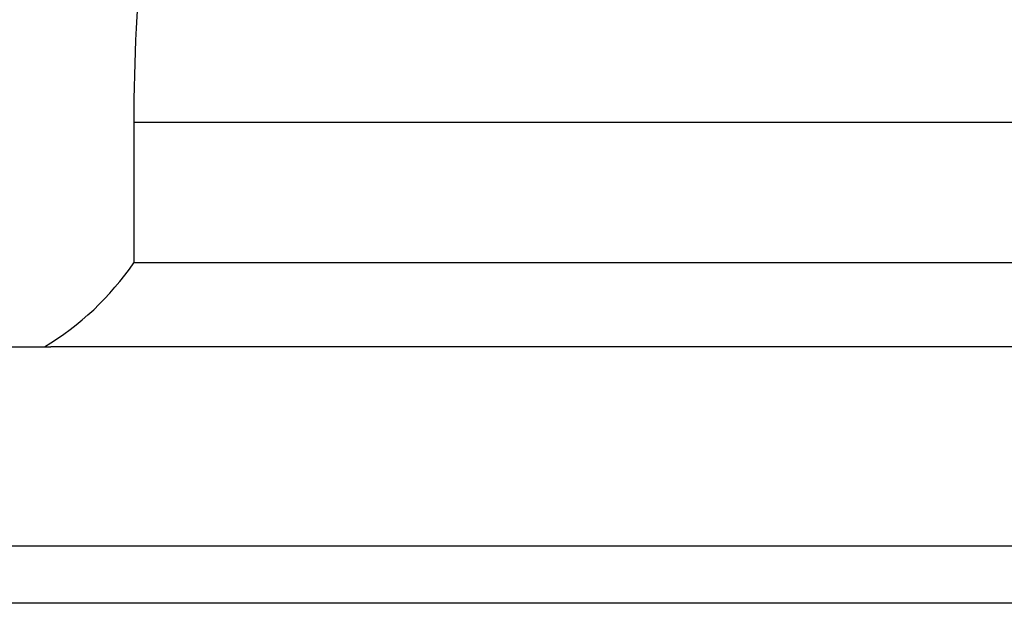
# Model space of a CAD drawing. Header units: millimetres. Extents: x 299 to 553, y -49 to 41.
# Tile 4 of 51: x 474.37 to 486.65, y -33.86 to -26.57. Entities that reach past the tile are written whole.
import ezdxf

# ---------------------------------------------------------------- set-up
doc = ezdxf.new("R2010")
doc.units = ezdxf.units.MM
doc.header["$LTSCALE"] = 0.1
doc.layers.add('OUT', color=3, linetype='CONTINUOUS')

msp = doc.modelspace()

# ---------------------------------------------------------------- linework, layer by layer
at = {"layer": 'OUT', "color": 7}
for p, q in [((475.79, -27.855), (475.79, -29.605)), ((499.924, -27.855), (475.79, -27.855)), ((499.924, -29.605), (475.79, -29.605)), ((470.959, -30.655), (474.755, -30.655)), ((500.959, -30.655), (474.755, -30.655))]:
    msp.add_line(p, q, dxfattribs=at)
at = {"layer": 'OUT', "color": 0, "linetype": 'Continuous'}
for p, q in [((552.557, -33.141), (417.331, -33.141)), ((552.557, -33.855), (398.157, -33.855))]:
    msp.add_line(p, q, dxfattribs=at)
at = {"layer": 'OUT', "color": 7}
msp.add_arc((472.857, -27.605), 3.55, 300.7781, 325.7101, dxfattribs=at)
msp.add_open_spline([(476.338, -18.966), (476.382, -19.292), (476.403, -19.629), (476.411, -20.322), (476.399, -20.673), (476.331, -21.739), (476.246, -22.468), (476.11, -23.594), (476.063, -23.976), (475.976, -24.743), (475.935, -25.128), (475.832, -26.288), (475.79, -27.068), (475.79, -27.855)], degree=3, knots=[0, 0, 0, 0, 0.125, 0.125, 0.25, 0.25, 0.5, 0.5, 0.625, 0.625, 0.75, 0.75, 1, 1, 1, 1], dxfattribs=at)

doc.saveas('drawing.dxf')
